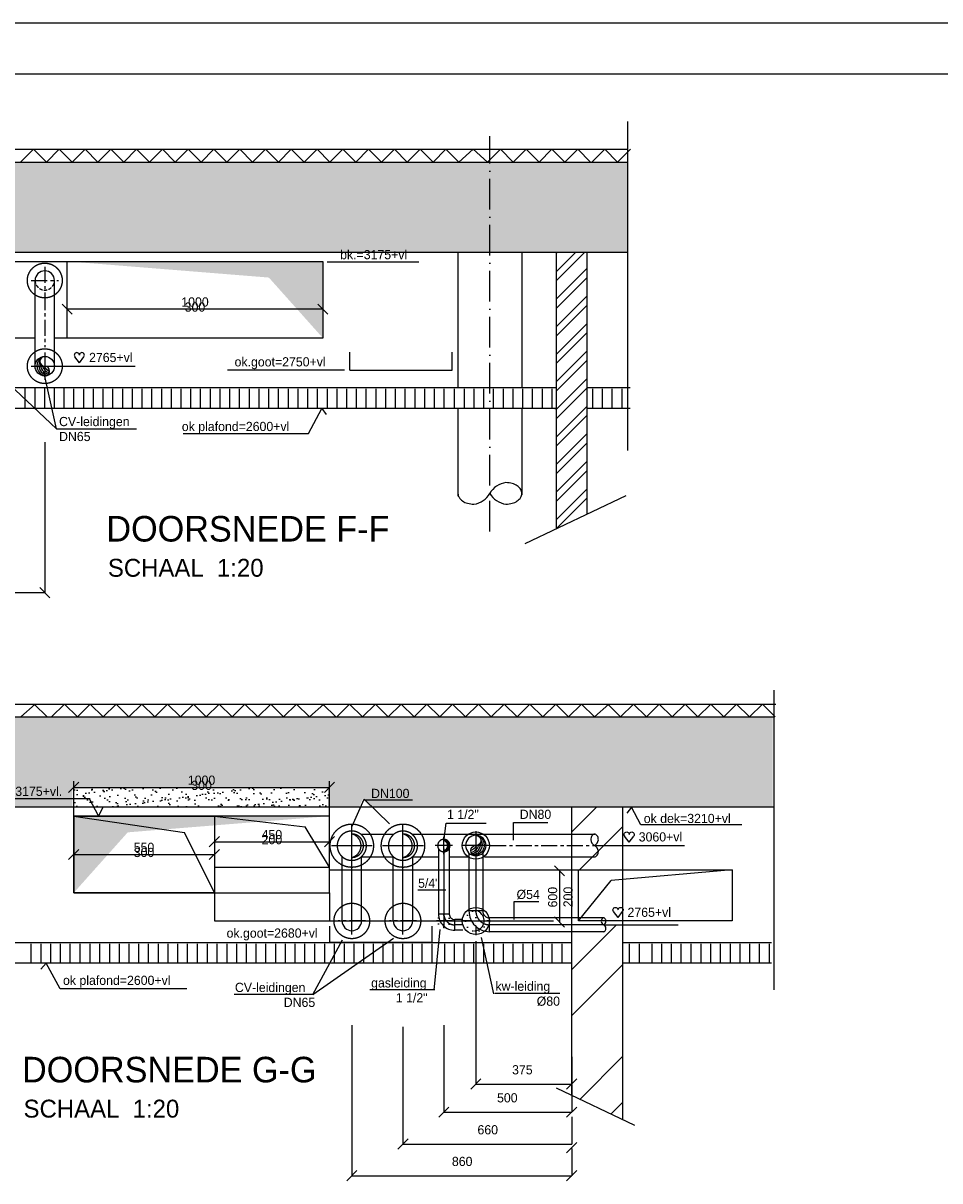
# Model space of a CAD drawing. Extents: x -39327 to 109237, y 358172 to 442272.
# Tile 10 of 96: x -29448 to -11528, y 419633 to 442272. Entities that reach past the tile are written whole.
import ezdxf
from ezdxf.enums import TextEntityAlignment as Align

# ---------------------------------------------------------------- set-up
doc = ezdxf.new("R2010")
doc.units = 0
doc.header["$LTSCALE"] = 100
for name, pattern in [('2322134', [45, 40, -5]), ('CENTER2', [11.25, 7.5, -1.25, 1.25, -1.25]), ('CENTER4', [5, 3.125, -0.625, 0.625, -0.625]), ('DASHDOT', [9, 6, -1.5, 0, -1.5]), ('DASHED', [3, 1.5, -1.5]), ('HIDDEN2', [4.7625, 3.175, -1.5875]), ('HIDDEN4', [0.9375, 0.625, -0.3125]), ('HIDDENINV', [3.75, 0, -1.25, 2.5]), ('LURETOUR', [6, 4, -2])]:
    doc.linetypes.add(name, pattern=pattern)
doc.layers.get('0').update_dxf_attribs({"linetype": 'CONTINUOUS'})
doc.layers.get('DEFPOINTS').update_dxf_attribs({"linetype": 'CONTINUOUS'})
for name, color, linetype in [('00KAD025', 2, 'CONTINUOUS'), ('00KAD070', 5, 'CONTINUOUS'), ('AL$7----_STRAMIEN', 1, 'DASHDOT'), ('BOUW', 8, 'CONTINUOUS'), ('WL521---', 4, 'CONTINUOUS'), ('WL541---', 4, 'CONTINUOUS'), ('WL570---', 3, 'CONTINUOUS'), ('WL570---_HARTLIJN', 1, 'CONTINUOUS'), ('WL570---_RETOUR', 3, 'CONTINUOUS'), ('WL570---_TOEVOER', 3, 'CONTINUOUS'), ('WM561---', 1, 'CONTINUOUS'), ('WM570---', 1, 'CONTINUOUS')]:
    doc.layers.add(name, color=color, linetype=linetype)
doc.styles.add('BURO-018', font='BUROFONT.shx', dxfattribs={"height": 180})
doc.styles.add('BURO-035', font='BUROFONT.shx', dxfattribs={"height": 350})
doc.styles.add('BURO-050', font='BUROFONT.shx', dxfattribs={"height": 500})

# ---------------------------------------------------------------- blocks, each defined once
blk = doc.blocks.new('LU-2-KIZ')
at = {"color": 0, "linetype": 'CONTINUOUS'}
for p, q in [((-0.5, 0.5), (0.5, 0.5)), ((-0.5, -0.5), (-0.5, 0.5)), ((0.5, 0.5), (0.5, -0.5)), ((0.5, -0.5), (-0.5, -0.5))]:
    blk.add_line(p, q, dxfattribs=at)
for points in [[(-0.5, 0.5), (-0.2887, 0.2887), (0.5, 0.5)], [(-0.5, 0.5), (-0.2887, 0.2887), (-0.5, -0.5)]]:
    blk.add_solid(points, dxfattribs=at)
blk = doc.blocks.new('HART')
at = {"color": 1}
for q in [(-40, 52), (40, 52)]:
    blk.add_line((0, 0), q, dxfattribs=at)
for centre, start, end in [((-22, 66), 0, 217.1867), ((22, 66), 322.8133, 180)]:
    blk.add_arc(centre, 22.1, start, end, dxfattribs=at)
blk = doc.blocks.new('LU-2-KUZ')
at = {"color": 0, "linetype": 'HIDDEN2'}
for p, q in [((-0.5, 0.5), (0.5, 0.5)), ((-0.5, -0.5), (-0.5, 0.5)), ((0.5, 0.5), (-0.2887, 0.2887)), ((0.5, 0.5), (0.5, -0.5)), ((-0.5, -0.5), (-0.2887, 0.2887)), ((0.5, -0.5), (-0.5, -0.5))]:
    blk.add_line(p, q, dxfattribs=at)
blk = doc.blocks.new('LU-1-KI2')
at = {"color": 0, "linetype": 'CONTINUOUS'}
blk.add_circle((0, 0), 0.5, dxfattribs=at)
for centre, start, end in [((0.098, 0.01), 122.9221, 266.9628), ((0.191, 0.038), 151.6522, 263.7819), ((0.278, 0.084), 174.6069, 260.2716), ((0.354, 0.146), 192.3501, 256.1233), ((0.416, 0.222), 206.1028, 250.6419)]:
    blk.add_arc(centre, 0.5, start, end, dxfattribs=at)
at = {"layer": 'WL570---_HARTLIJN', "linetype": 'CENTER4'}
for p, q in [((0, 0.7), (0, -0.7)), ((-0.7, 0), (0.7, 0))]:
    blk.add_line(p, q, dxfattribs=at)
at = {"layer": 'WL570---_HARTLIJN', "color": 0, "linetype": 'CONTINUOUS'}
for centre, start, end in [((0, 0.25), 90, 270), ((0, -0.25), 270, 90)]:
    blk.add_arc(centre, 0.25, start, end, dxfattribs=at)
blk = doc.blocks.new('TR-LUZ')
at = {"color": 0, "linetype": 'HIDDEN2'}
for centre, radius, start, end in [((0, 0), 0.5, 90, 270), ((0, 0), 0.4, 90, 270), ((0.094, 0), 0.411, 103.2521, 256.7479), ((0, 0), 0.5, 270, 90)]:
    blk.add_arc(centre, radius, start, end, dxfattribs=at)
at = {"layer": 'WL570---_HARTLIJN', "linetype": 'CENTER4'}
for p, q in [((0, 0.7), (0, -0.7)), ((-0.7, 0), (0.7, 0))]:
    blk.add_line(p, q, dxfattribs=at)
blk = doc.blocks.new('LU-1D-K-36')
at = {"color": 0, "linetype": 'CONTINUOUS'}
for p, q in [((-0.5, 27), (0.5, 27)), ((-0.5, -27), (0.5, -27))]:
    blk.add_line(p, q, dxfattribs=at)
at = {"layer": 'WL570---_HARTLIJN', "linetype": 'CENTER2'}
blk.add_line((-0.5, 0), (0.5, 0), dxfattribs=at)
blk = doc.blocks.new('LU-1D-B-1-365A36')
at = {"color": 0, "linetype": 'CONTINUOUS'}
for p, q in [((27, 54), (-27, 54)), ((-54, 27), (-54, -27))]:
    blk.add_line(p, q, dxfattribs=at)
for radius in [27, 81]:
    blk.add_arc((-54, 54), radius, 270, 0, dxfattribs=at)
at = {"layer": 'WL570---_HARTLIJN', "linetype": 'CENTER4'}
blk.add_arc((-54, 54), 54, 270, 0, dxfattribs=at)
blk = doc.blocks.new('LU-1D-K-2A')
at = {"color": 0, "linetype": 'CONTINUOUS'}
for p, q in [((-0.5, 21.2), (0.5, 21.2)), ((-0.5, -21.2), (0.5, -21.2))]:
    blk.add_line(p, q, dxfattribs=at)
at = {"layer": 'WL570---_HARTLIJN', "linetype": 'CENTER2'}
blk.add_line((-0.5, 0), (0.5, 0), dxfattribs=at)
blk = doc.blocks.new('LU-1D-B-1-2A5A2A')
at = {"color": 0, "linetype": 'CONTINUOUS'}
for p, q in [((-42.4, 21.2), (-42.4, -21.2)), ((21.2, 42.4), (-21.2, 42.4))]:
    blk.add_line(p, q, dxfattribs=at)
for radius in [21.2, 63.6]:
    blk.add_arc((-42.4, 42.4), radius, 270, 0, dxfattribs=at)
at = {"layer": 'WL570---_HARTLIJN', "linetype": 'CENTER4'}
blk.add_arc((-42.4, 42.4), 42.4, 270, 0, dxfattribs=at)
blk = doc.blocks.new('LU-1D-K-4C')
at = {"color": 0, "linetype": 'CONTINUOUS'}
for p, q in [((-0.5, 38), (0.5, 38)), ((-0.5, -38), (0.5, -38))]:
    blk.add_line(p, q, dxfattribs=at)
at = {"layer": 'WL570---_HARTLIJN', "linetype": 'CENTER2'}
blk.add_line((-0.5, 0), (0.5, 0), dxfattribs=at)
blk = doc.blocks.new('LU-1-KB')
at = {"color": 0, "linetype": 'CONTINUOUS'}
for points in [[(0.168, 0.25, 0.068022), (0.155, 0.349, 0.080261), (0.119, 0.427, 0.107085), (0.061, 0.483, 0.138897), (0, 0.5, 0.138897), (-0.061, 0.483, 0.107085), (-0.119, 0.427, 0.080261), (-0.155, 0.349, 0.068022), (-0.168, 0.25, 0.068022)], [(0, -0.5, 0.138897), (0.061, -0.483, 0.107085), (0.119, -0.427, 0.080261), (0.155, -0.349, 0.068022), (0.168, -0.25, 0.068022)]]:
    blk.add_lwpolyline(points, format="xyb", dxfattribs=at)
for centre, start, end in [((0.167, 0.294), 187.4594, 240.3817), ((-0.167, 0.294), 299.6183, 352.5406), ((-0.167, -0.294), 7.4594, 60.3817)]:
    blk.add_arc(centre, 0.338, start, end, dxfattribs=at)

msp = doc.modelspace()

# ---------------------------------------------------------------- hatches: boundary and pattern name
at = {"linetype": 'CONTINUOUS'}
h = msp.add_hatch(dxfattribs=at)
h.set_pattern_fill('ANSI32', color=8, scale=40, style=0)
h.set_pattern_definition([(45, (-47970.5, 97573.75), (-269.4077, 269.4077), []), (45, (-47790.9, 97573.75), (-269.4077, 269.4077), [])])
h.paths.add_polyline_path([(-18423.5, 437789), (-19023.5, 437789), (-19023.5, 432386.8), (-18423.5, 432672)])
h.paths.add_polyline_path([(-34323.5, 432318.9), (-33323.5, 432794.3), (-33323.5, 432906.1), (-33323.5, 436114), (-34323.5, 436114)])
h = msp.add_hatch(dxfattribs=at)
h.set_pattern_fill('ANSI32', color=8, scale=200, style=0)
h.set_pattern_definition([(45, (-536555.5, -1255213.9), (-1347.0384, 1347.0384), []), (45, (-535657.5, -1255213.9), (-1347.0384, 1347.0384), [])])
h.paths.add_polyline_path([(-33024.7, 425265.2), (-33624.7, 425265.2), (-33624.7, 421270.3), (-33024.7, 420985.1)])
h.paths.add_polyline_path([(-33024.7, 426765.2), (-33024.7, 426940.2), (-33624.7, 426940.2), (-33624.7, 426765.2)])
h.paths.add_polyline_path([(-17724.7, 424640.2), (-18100.4, 424640.2), (-18724.7, 424640.2), (-18724.7, 424505.2), (-18093.7, 424505.2, 0.159815), (-18068.3, 424524.9), (-18068.3, 424524.9), (-18068.3, 424524.9), (-18068.3, 424524.9, -0.1598146), (-18093.7, 424505.2), (-18724.7, 424505.2), (-18724.7, 421301.3), (-17724.7, 420825.9)])
h.paths.add_polyline_path([(-18724.7, 426190.2), (-18724.7, 425715.2), (-18552, 425715.2), (-17724.7, 425715.2), (-17724.7, 426940.2), (-18724.7, 426940.2), (-18724.7, 426190.2), (-18280.4, 426190.2, 0.0056499), (-18277.5, 426191.8, -0.2351109), (-18351.8, 426302.4, -0.0680218), (-18345.8, 426346.4), (-18345.8, 426346.4, 0.0680221), (-18351.8, 426302.4, 0.2410811), (-18274.5, 426190.2)])
at = {"layer": 'WL570---_TOEVOER'}
h = msp.add_hatch(dxfattribs=at)
h.set_pattern_fill('AR-SAND', color=8, scale=5, style=0)
h.set_pattern_definition([(37.5, (-47970.52, 97573.75), (-8.00016, 244.70662), [0, -193.04, 0, -215.9, 0, -206.375]), (7.5, (-47970.5, 97573.75), (224.76164, 358.41255), [0, -104.14, 0, -173.99, 0, -66.675]), (327.5, (-48126.73, 97573.75), (395.49619, 0.71859), [0, -63.5, 0, -228.6, 0, -298.45]), (317.5, (-48126.73, 97573.75), (381.77823, 111.46466), [0, -31.75, 0, -149.86, 0, -171.45])])
h.paths.add_polyline_path([(-20323.5, 437789), (-20323.5, 439556.6), (-20651.2, 439556.6), (-24776.4, 439556.6), (-36307.1, 439556.6), (-36307.1, 437789)])
h.paths.add_polyline_path([(-17627.9, 437789), (-17627.9, 439556.6), (-20323.5, 439556.6), (-20323.5, 437789)])
h = msp.add_hatch(dxfattribs=at)
h.set_pattern_fill('AR-SAND', color=8, scale=5, style=0)
h.set_pattern_definition([(37.5, (-536584.58, -1255213.89), (-8.000156, 244.706619), [0, -193.04, 0, -215.9, 0, -206.375]), (7.5, (-536584.58, -1255213.9), (224.76164, 358.41255), [0, -104.14, 0, -173.99, 0, -66.675]), (327.5, (-536740.8, -1255213.89), (395.496185, 0.718592), [0, -63.5, 0, -228.6, 0, -298.45]), (317.5, (-536740.8, -1255213.9), (381.778226, 111.46466), [0, -31.75, 0, -149.86, 0, -171.45])])
h.paths.add_polyline_path([(-33369, 428707.8), (-36044.4, 428707.8), (-36296.3, 428957.8), (-36298.3, 428957.8), (-36298.3, 426940.2), (-31753.8, 426940.2), (-31753.8, 428707.8)])
h.paths.add_polyline_path([(-28488.8, 426940.2), (-28488.8, 427328.2), (-23489.4, 427328.2), (-23488.8, 427328.9), (-23488.8, 426940.2), (-22882.9, 426940.2), (-22813.6, 427096.1), (-22652.9, 426940.2), (-18028.8, 426940.2), (-14797.2, 426940.2), (-14797.2, 428707.8), (-22154, 428707.8), (-31753.8, 428707.8), (-31753.8, 426940.2)])
h.paths.add_polyline_path([(-22723.8, 427062), (-21985.6, 427062), (-21985.6, 427356.8), (-22723.8, 427356.8)], flags=24)
h.paths.add_polyline_path([(-32396.1, 427107.6), (-30623, 427107.6), (-30623, 427386.9), (-32396.1, 427386.9)], flags=9)
h.paths.add_polyline_path([(-26264.4, 427333.2), (-25714.5, 427333.2), (-25714.5, 427603.3), (-26264.4, 427603.3)], flags=24)
h = msp.add_hatch(dxfattribs=at)
h.set_pattern_fill('AR-SAND', color=8, scale=5, style=0)
h.set_pattern_definition([(37.5, (-536555.5, -1255213.89), (-8.000156, 244.706619), [0, -193.04, 0, -215.9, 0, -206.375]), (7.5, (-536555.5, -1255213.9), (224.76164, 358.41255), [0, -104.14, 0, -173.99, 0, -66.675]), (327.5, (-536711.72, -1255213.89), (395.496185, 0.718592), [0, -63.5, 0, -228.6, 0, -298.45]), (317.5, (-536711.72, -1255213.9), (381.778226, 111.46466), [0, -31.75, 0, -149.86, 0, -171.45])])
h.paths.add_polyline_path([(-23459.7, 426940.2), (-23459.7, 427328.2), (-28459.3, 427328.2), (-28459.7, 427327.8), (-28459.7, 426940.2)])
h.paths.add_polyline_path([(-26185.3, 427053.2), (-25735.4, 427053.2), (-25735.4, 427323.3), (-26185.3, 427323.3)], flags=24)

# ---------------------------------------------------------------- linework, layer by layer
at = {"color": 8, "linetype": 'CONTINUOUS'}
for p, q in [((-20948.5, 437789), (-20948.5, 435139)), ((-19698.5, 437789), (-19698.5, 435139)), ((-19023.5, 435139), (-33323.5, 435139)), ((-17583.1, 435139), (-18423.5, 435139)), ((-19023.5, 434739), (-33323.5, 434739)), ((-20948.5, 434739), (-20948.5, 433019.1)), ((-19698.5, 434739), (-19698.5, 433050.5)), ((-17583.1, 434739), (-18423.5, 434739))]:
    msp.add_line(p, q, dxfattribs=at)
at = {"color": 1, "linetype": 'BYBLOCK'}
for p, q in [((-19051.8, 434739), (-19023.5, 434739)), ((-29025, 434075.4), (-29025, 431132.9)), ((-29025, 431132.9), (-33323.5, 431132.9)), ((-29125, 431232.9), (-28925, 431032.9)), ((-20598.4, 424318.4), (-20598.4, 421524.8)), ((-23023.1, 422675.7), (-23023.1, 419733.2)), ((-21224.1, 422675.7), (-21224.1, 420977)), ((-22023.1, 422646.3), (-22023.1, 420351.8)), ((-18724.7, 422057.3), (-18724.7, 421524.8)), ((-20498.4, 421624.8), (-20698.4, 421424.8)), ((-18624.7, 421624.8), (-18824.7, 421424.8)), ((-20598.4, 421524.8), (-18724.7, 421524.8)), ((-18724.7, 421509.5), (-18724.7, 420977)), ((-21124.1, 421077), (-21324.1, 420877)), ((-21224.1, 420977), (-18724.7, 420977)), ((-18624.7, 421077), (-18824.7, 420877)), ((-18724.7, 420884.3), (-18724.7, 420351.8)), ((-21923.1, 420451.8), (-22123.1, 420251.8)), ((-22023.1, 420351.8), (-18724.7, 420351.8)), ((-18624.7, 420382.9), (-18824.7, 420182.9)), ((-18724.7, 420265.7), (-18724.7, 419733.2)), ((-22923.1, 419833.2), (-23123.1, 419633.2)), ((-23023.1, 419733.2), (-18724.7, 419733.2)), ((-18624.7, 419833.2), (-18824.7, 419633.2))]:
    msp.add_line(p, q, dxfattribs=at)
at = {"color": 1, "linetype": 'CONTINUOUS'}
for p, q in [((-18863.6, 425594.5), (-19063, 425793.9)), ((-18963.3, 425694.2), (-18963.3, 424694.2)), ((-18863.6, 424594.5), (-19063, 424793.9))]:
    msp.add_line(p, q, dxfattribs=at)
at = {"color": 8, "linetype": 'CONTINUOUS'}
for points in [[(-20011, 432866.1, 0.0680219), (-19886.7, 432883.1, 0.0802608), (-19790, 432927.6, 0.1070853), (-19719.9, 433000.6, 0.1388969), (-19698.5, 433076.3, 0.1388969), (-19719.9, 433151.9, 0.1070853), (-19790, 433224.9, 0.0802608), (-19886.7, 433269.4, 0.0680219), (-20011, 433286.4, 0.0680219)], [(-20948.5, 433076.3, 0.1388969), (-20927, 433000.6, 0.1070853), (-20856.9, 432927.6, 0.0802608), (-20760.2, 432883.1, 0.0680219), (-20636, 432866.1, 0.0680219)]]:
    msp.add_lwpolyline(points, format="xyb", dxfattribs=at)
at = {"color": 1, "linetype": 'HIDDENINV'}
msp.add_circle((-20598.4, 424715.2), 200, dxfattribs=at)
at = {"color": 8, "linetype": 'CONTINUOUS'}
for centre, start, end in [((-19956.1, 432867.4), 97.45943, 150.38172), ((-20690.8, 433285.1), 277.45943, 330.38172), ((-19956.1, 433285.1), 209.61828, 262.54057)]:
    msp.add_arc(centre, 422.6, start, end, dxfattribs=at)
at = {"color": 1, "linetype": 'HIDDENINV'}
for start, end in [(90, 270), (270, 90)]:
    msp.add_arc((-21224.1, 424715.2), 120.8, start, end, dxfattribs=at)
at = {"color": 0, "linetype": 'CONTINUOUS'}
msp.add_arc((-20637.4, 424719), 200, 273.03718, 57.0779, dxfattribs=at)
at = {"layer": '00KAD025', "linetype": 'CONTINUOUS'}
msp.add_line((109237.4, 442271.9), (-39327.3, 442271.9), dxfattribs=at)
at = {"layer": '00KAD070', "linetype": 'CONTINUOUS'}
msp.add_line((108237.4, 441271.9), (-38327.3, 441271.9), dxfattribs=at)
at = {"layer": 'AL$7----_STRAMIEN', "color": 1}
msp.add_line((-20323.5, 432328.1), (-20323.5, 440059.4), dxfattribs=at)
at = {"layer": 'BOUW'}
for p, q in [((-36307.1, 439806.6), (-24776.4, 439806.6)), ((-24776.4, 439806.6), (-20651.2, 439806.6)), ((-36307.1, 439556.6), (-24776.4, 439556.6)), ((-24776.4, 439556.6), (-20651.2, 439556.6)), ((-17627.9, 437789), (-36307.1, 437789)), ((-14768.2, 423370.1), (-14768.2, 429231.6)), ((-36295.8, 428957.8), (-22124.9, 428957.8)), ((-33339.9, 428957.8), (-29214.7, 428957.8)), ((-27696.7, 428957.8), (-23571.5, 428957.8)), ((-22124.9, 428957.8), (-14731.8, 428957.8)), ((-36238.3, 428707.8), (-22124.9, 428707.8)), ((-33339.9, 428707.8), (-29214.7, 428707.8)), ((-27696.7, 428707.8), (-23571.5, 428707.8)), ((-22124.9, 428707.8), (-14760.5, 428707.8)), ((-17999.7, 426940.2), (-33624.7, 426940.2))]:
    msp.add_line(p, q, dxfattribs=at)
at = {"layer": 'DEFPOINTS', "color": 0, "linetype": 'BYBLOCK'}
msp.add_point((-29025, 435564), dxfattribs=at)
at = {"layer": 'DEFPOINTS', "color": 1, "linetype": 'BYBLOCK'}
for p in [(-21139.2, 435489), (-18724.7, 421524.8), (-18724.7, 421234.3), (-18724.7, 420977), (-18724.7, 420615.7), (-18724.7, 420351.8), (-18724.7, 419733.2)]:
    msp.add_point(p, dxfattribs=at)
at = {"layer": 'WL521---', "color": 8, "linetype": 'CONTINUOUS'}
for p, q in [((-23463.9, 425715.2), (-18552, 425715.2)), ((-25709.7, 425265.2), (-25709.7, 424716.4)), ((-23459.7, 425265.2), (-23459.7, 424722.9)), ((-25709.7, 424716.4), (-19081, 424716.4))]:
    msp.add_line(p, q, dxfattribs=at)
at = {"layer": 'WL541---', "color": 8, "linetype": '2322134'}
for centre, radius in [((-29025, 437239), 340.3), ((-29025, 435564), 340.3), ((-23023.1, 426187), 423.4), ((-22023.1, 426187), 423.4), ((-23023.1, 424715.2), 347.2), ((-22023.1, 424715.2), 347.2)]:
    msp.add_circle(centre, radius, dxfattribs=at)
at = {"layer": 'WL570---', "color": 8}
for p, q in [((-17627.9, 433914), (-17627.9, 440346.5)), ((-19023.5, 432386.8), (-19023.5, 437789)), ((-18423.5, 432672), (-18423.5, 437789)), ((-19631.2, 432097.8), (-17661, 433034.5)), ((-14760.4, 426940.2), (-36293.3, 426940.2)), ((-18724.7, 421301.3), (-18724.7, 426940.2)), ((-17724.7, 420825.9), (-17724.7, 426940.2)), ((-18724.7, 424290.2), (-33024.7, 424290.2)), ((-14818, 424290.2), (-17724.7, 424290.2)), ((-18724.7, 423890.2), (-33024.7, 423890.2)), ((-14818, 423890.2), (-17724.7, 423890.2)), ((-17488, 420713.4), (-19023.8, 421443.6))]:
    msp.add_line(p, q, dxfattribs=at)
at = {"layer": 'WL570---'}
for p, q in [((-31655.3, 437614), (-28582.9, 437614)), ((-29835.7, 436119.5), (-29217.7, 436119.5)), ((-28833.5, 436119.5), (-28582.9, 436119.5))]:
    msp.add_line(p, q, dxfattribs=at)
at = {"layer": 'WL570---', "color": 6, "linetype": 'LURETOUR'}
for p, q in [((-23063.5, 435489), (-23063.5, 435839)), ((-21063.5, 435489), (-21063.5, 435839)), ((-21449.7, 424289.8), (-23449.7, 424289.8))]:
    msp.add_line(p, q, dxfattribs=at)
at = {"layer": 'WL570---', "color": 6, "linetype": 'CONTINUOUS'}
msp.add_line((-23063.5, 435489), (-21063.5, 435489), dxfattribs=at)
at = {"layer": 'WL570---', "linetype": 'CONTINUOUS'}
for p, q in [((-22840.9, 426412.4), (-22216.6, 426412.4)), ((-21840.2, 426412.4), (-18269.6, 426412.4)), ((-22825.3, 425967.9), (-22214.7, 425967.9)), ((-21841.4, 425967.9), (-21336.4, 425967.9)), ((-21112.9, 425967.9), (-20732.8, 425967.9)), ((-20426.1, 425967.9), (-18283.7, 425967.9))]:
    msp.add_line(p, q, dxfattribs=at)
at = {"layer": 'WL570---', "color": 1, "linetype": 'CENTER4'}
msp.add_line((-20318.4, 426190.2), (-18142.7, 426190.2), dxfattribs=at)
at = {"layer": 'WL570---'}
msp.add_arc((-29025, 437239), 190, 0, 180, dxfattribs=at)
at = {"layer": 'WL570---', "linetype": 'HIDDEN4'}
msp.add_arc((-29025, 437242), 190, 180, 0, dxfattribs=at)
at = {"layer": 'WL570---_HARTLIJN', "linetype": 'CENTER4'}
for p, q in [((-29025, 437505), (-29025, 436973)), ((-29291, 437239), (-28759, 437239)), ((-23023.1, 424448.8), (-23023.1, 424981.5)), ((-22023.1, 424448.8), (-22023.1, 424981.5)), ((-20598.4, 424995.2), (-20598.4, 424908.7)), ((-22756.8, 424715.2), (-23289.5, 424715.2)), ((-21756.8, 424715.2), (-22289.5, 424715.2)), ((-21055, 424715.2), (-21393.1, 424715.2)), ((-21224.1, 424884.2), (-21224.1, 424546.1)), ((-20692.6, 424715.2), (-20878.4, 424715.2)), ((-20318.4, 424715.2), (-20383.4, 424715.2)), ((-20598.4, 424600.6), (-20598.4, 424435.2))]:
    msp.add_line(p, q, dxfattribs=at)
at = {"layer": 'WL570---_HARTLIJN', "color": 1, "linetype": 'HIDDENINV'}
msp.add_line((-20383.4, 424715.2), (-20692.6, 424715.2), dxfattribs=at)
at = {"layer": 'WL570---_HARTLIJN', "linetype": 'HIDDENINV'}
msp.add_line((-20598.4, 424908.7), (-20598.4, 424600.6), dxfattribs=at)
at = {"layer": 'WL570---_TOEVOER'}
for p, q in [((-29215, 435564), (-29215, 437232.5)), ((-28835, 435564), (-28835, 437232.5))]:
    msp.add_line(p, q, dxfattribs=at)
at = {"layer": 'WL570---_TOEVOER', "color": 1, "linetype": 'CENTER4'}
msp.add_line((-29025, 436973), (-29025, 435934.7), dxfattribs=at)
at = {"layer": 'WL570---_TOEVOER', "color": 1}
for p, q in [((-23018.1, 426570.8), (-22784.5, 427096.1)), ((-22784.5, 427096.1), (-22288.2, 426614.5)), ((-22784.5, 427081.5), (-21835.6, 427081.5)), ((-21220.5, 426322.7), (-21178.7, 426629.1)), ((-21178.7, 426629.1), (-20399.5, 426629.1)), ((-19864.7, 426293.5), (-19864.7, 426643.7)), ((-19864.7, 426643.7), (-19193.2, 426643.7)), ((-18152.6, 426189.5), (-16517.5, 426189.5)), ((-21729.7, 425325.2), (-21186.7, 425325.2)), ((-19850.1, 425097), (-19368.4, 425097)), ((-19850.1, 424746.8), (-19850.1, 425097))]:
    msp.add_line(p, q, dxfattribs=at)
at = {"layer": 'WL570---_TOEVOER', "color": 6}
for p, q in [((-23456.8, 424613.2), (-23456.8, 424292.1)), ((-21456.8, 424613.2), (-21456.8, 424292.1)), ((-21456.8, 424292.1), (-23456.8, 424292.1))]:
    msp.add_line(p, q, dxfattribs=at)
at = {"layer": 'WL570---_TOEVOER', "color": 8}
for centre in [(-20598.4, 426190.2), (-20598.4, 424715.2)]:
    msp.add_circle(centre, 265, dxfattribs=at)
at = {"layer": 'WL570---_TOEVOER', "linetype": 'CONTINUOUS'}
for centre, start, end in [((-23023.1, 424715.2), 179.63167, 270), ((-23023.1, 424715.2), 270, 0.36833), ((-22023.1, 424715.2), 179.63167, 270), ((-22023.1, 424715.2), 270, 0.36833)]:
    msp.add_arc(centre, 190.2, start, end, dxfattribs=at)
at = {"layer": 'WM561---', "color": 9}
for p, q in [((-29497.3, 439556.6), (-29245.4, 439806.6)), ((-29245.4, 439806.6), (-28993.5, 439556.6)), ((-28993.5, 439556.6), (-28741.6, 439806.6)), ((-28741.6, 439806.6), (-28489.6, 439556.6)), ((-28489.6, 439556.6), (-28237.7, 439806.6)), ((-28237.7, 439806.6), (-27985.8, 439556.6)), ((-27985.8, 439556.6), (-27733.9, 439806.6)), ((-27733.9, 439806.6), (-27481.9, 439556.6)), ((-27481.9, 439556.6), (-27230, 439806.6)), ((-27230, 439806.6), (-26978.1, 439556.6)), ((-26978.1, 439556.6), (-26726.2, 439806.6)), ((-26726.2, 439806.6), (-26474.2, 439556.6)), ((-26474.2, 439556.6), (-26222.3, 439806.6)), ((-26222.3, 439806.6), (-25970.4, 439556.6)), ((-25970.4, 439556.6), (-25718.4, 439806.6)), ((-25718.4, 439806.6), (-25466.5, 439556.6)), ((-25466.5, 439556.6), (-25214.6, 439806.6)), ((-25214.6, 439806.6), (-24962.7, 439556.6)), ((-24962.7, 439556.6), (-24710.7, 439806.6)), ((-24710.7, 439806.6), (-24458.8, 439556.6)), ((-24458.8, 439556.6), (-24206.9, 439806.6)), ((-24206.9, 439806.6), (-23955, 439556.6)), ((-23955, 439556.6), (-23703, 439806.6)), ((-23703, 439806.6), (-23451.1, 439556.6)), ((-23451.1, 439556.6), (-23199.2, 439806.6)), ((-23199.2, 439806.6), (-22947.2, 439556.6)), ((-22947.2, 439556.6), (-22695.3, 439806.6)), ((-22695.3, 439806.6), (-22443.4, 439556.6)), ((-22443.4, 439556.6), (-22191.5, 439806.6)), ((-22191.5, 439806.6), (-21939.5, 439556.6)), ((-21939.5, 439556.6), (-21687.6, 439806.6)), ((-21687.6, 439806.6), (-21435.7, 439556.6)), ((-21435.7, 439556.6), (-21183.8, 439806.6)), ((-21183.8, 439806.6), (-20931.8, 439556.6)), ((-20931.8, 439556.6), (-20651.2, 439806.6)), ((-20370.5, 439556.6), (-20651.2, 439806.6)), ((-20118.6, 439806.6), (-20370.5, 439556.6)), ((-19866.7, 439556.6), (-20118.6, 439806.6)), ((-19614.8, 439806.6), (-19866.7, 439556.6)), ((-19362.8, 439556.6), (-19614.8, 439806.6)), ((-19110.9, 439806.6), (-19362.8, 439556.6)), ((-18859, 439556.6), (-19110.9, 439806.6)), ((-18607, 439806.6), (-18859, 439556.6)), ((-18355.1, 439556.6), (-18607, 439806.6)), ((-18079.4, 439806.6), (-18331.3, 439556.6)), ((-17827.5, 439556.6), (-18079.4, 439806.6)), ((-17575.5, 439806.6), (-17827.5, 439556.6)), ((-29495.3, 428707.8), (-29214.7, 428957.8)), ((-29233.3, 428957.8), (-28981.4, 428707.8)), ((-28890.7, 428707.8), (-28638.7, 428957.8)), ((-28638.7, 428957.8), (-28386.8, 428707.8)), ((-28386.8, 428707.8), (-28134.9, 428957.8)), ((-28134.9, 428957.8), (-27883, 428707.8)), ((-27883, 428707.8), (-27631, 428957.8)), ((-27631, 428957.8), (-27379.1, 428707.8)), ((-27379.1, 428707.8), (-27127.2, 428957.8)), ((-27127.2, 428957.8), (-26875.2, 428707.8)), ((-26875.2, 428707.8), (-26623.3, 428957.8)), ((-26623.3, 428957.8), (-26371.4, 428707.8)), ((-26371.4, 428707.8), (-26119.5, 428957.8)), ((-26119.5, 428957.8), (-25867.5, 428707.8)), ((-25867.5, 428707.8), (-25615.6, 428957.8)), ((-25615.6, 428957.8), (-25363.7, 428707.8)), ((-25363.7, 428707.8), (-25111.8, 428957.8)), ((-25111.8, 428957.8), (-24859.8, 428707.8)), ((-24859.8, 428707.8), (-24607.9, 428957.8)), ((-24607.9, 428957.8), (-24356, 428707.8)), ((-24356, 428707.8), (-24104.1, 428957.8)), ((-24104.1, 428957.8), (-23852.1, 428707.8)), ((-23852.1, 428707.8), (-23571.5, 428957.8)), ((-23590.1, 428957.8), (-23338.2, 428707.8)), ((-23318.9, 428707.8), (-23066.9, 428957.8)), ((-23066.9, 428957.8), (-22815, 428707.8)), ((-22815, 428707.8), (-22563.1, 428957.8)), ((-22563.1, 428957.8), (-22311.2, 428707.8)), ((-22311.2, 428707.8), (-22059.2, 428957.8)), ((-22059.2, 428957.8), (-21807.3, 428707.8)), ((-21807.3, 428707.8), (-21555.4, 428957.8)), ((-21555.4, 428957.8), (-21303.5, 428707.8)), ((-21303.5, 428707.8), (-21051.5, 428957.8)), ((-21051.5, 428957.8), (-20799.6, 428707.8)), ((-20799.6, 428707.8), (-20547.7, 428957.8)), ((-20547.7, 428957.8), (-20295.8, 428707.8)), ((-20295.8, 428707.8), (-20043.8, 428957.8)), ((-20043.8, 428957.8), (-19791.9, 428707.8)), ((-19791.9, 428707.8), (-19540, 428957.8)), ((-19540, 428957.8), (-19288, 428707.8)), ((-19288, 428707.8), (-19036.1, 428957.8)), ((-19036.1, 428957.8), (-18784.2, 428707.8)), ((-18784.2, 428707.8), (-18532.3, 428957.8)), ((-18532.3, 428957.8), (-18280.3, 428707.8)), ((-18280.3, 428707.8), (-17999.7, 428957.8)), ((-18019.8, 428957.8), (-17767.9, 428707.8)), ((-17767.9, 428707.8), (-17515.9, 428957.8)), ((-17515.9, 428957.8), (-17264, 428707.8)), ((-17264, 428707.8), (-17012.1, 428957.8)), ((-17012.1, 428957.8), (-16760.2, 428707.8)), ((-16760.2, 428707.8), (-16508.2, 428957.8)), ((-16508.2, 428957.8), (-16256.3, 428707.8)), ((-16256.3, 428707.8), (-16004.4, 428957.8)), ((-16004.4, 428957.8), (-15752.5, 428707.8)), ((-15752.5, 428707.8), (-15500.5, 428957.8)), ((-15500.5, 428957.8), (-15248.6, 428707.8)), ((-15248.6, 428707.8), (-14996.7, 428957.8)), ((-14996.7, 428957.8), (-14744.7, 428707.8))]:
    msp.add_line(p, q, dxfattribs=at)
at = {"layer": 'WM561---'}
for p, q in [((-23501.8, 437605.6), (-21714.6, 437605.6)), ((-23872.3, 434246.5), (-23606.3, 434739)), ((-23606.3, 434739), (-23522.9, 434620.1)), ((-26322.3, 434246.5), (-23872.3, 434246.5)), ((-28141, 427103.4), (-30388.2, 427103.4)), ((-17557.2, 426940.2), (-17648.6, 426821.3)), ((-17374.6, 426597.9), (-17557.2, 426940.2)), ((-15395.8, 426597.9), (-17374.6, 426597.9)), ((-18100.4, 424640.2), (-16646.3, 424640.2)), ((-28997.4, 423890.2), (-29102.4, 423771.3)), ((-28725.5, 423389.3), (-28997.4, 423890.2)), ((-26246.9, 423389.3), (-28725.5, 423389.3))]:
    msp.add_line(p, q, dxfattribs=at)
at = {"layer": 'WM570---', "color": 8}
for p, q in [((-20651.2, 439806.6), (-17627.9, 439806.6)), ((-20651.2, 439556.6), (-17627.9, 439556.6)), ((-29406.9, 434739), (-29406.9, 435139)), ((-29216.4, 434739), (-29216.4, 435139)), ((-29025.9, 434739), (-29025.9, 435139)), ((-28835.4, 434739), (-28835.4, 435139)), ((-28644.9, 434739), (-28644.9, 435139)), ((-28454.4, 434739), (-28454.4, 435124)), ((-28263.9, 434739), (-28263.9, 435124)), ((-28073.4, 434739), (-28073.4, 435124)), ((-27882.9, 434739), (-27882.9, 435124)), ((-27692.4, 434739), (-27692.4, 435124)), ((-27501.9, 434739), (-27501.9, 435124)), ((-27311.4, 434739), (-27311.4, 435124)), ((-27120.9, 434739), (-27120.9, 435124)), ((-26930.4, 434739), (-26930.4, 435124)), ((-26739.9, 434739), (-26739.9, 435124)), ((-26549.4, 434739), (-26549.4, 435124)), ((-26358.9, 434739), (-26358.9, 435124)), ((-26168.4, 434739), (-26168.4, 435124)), ((-25977.9, 434739), (-25977.9, 435124)), ((-25787.4, 434739), (-25787.4, 435124)), ((-25596.9, 434739), (-25596.9, 435124)), ((-25406.4, 434739), (-25406.4, 435124)), ((-25215.9, 434739), (-25215.9, 435124)), ((-25025.4, 434739), (-25025.4, 435124)), ((-24834.9, 434739), (-24834.9, 435124)), ((-24644.4, 434739), (-24644.4, 435124)), ((-24453.9, 434739), (-24453.9, 435124)), ((-24263.4, 434739), (-24263.4, 435124)), ((-24072.9, 434739), (-24072.9, 435124)), ((-23882.4, 434739), (-23882.4, 435124)), ((-23691.9, 434739), (-23691.9, 435124)), ((-23501.4, 434739), (-23501.4, 435124)), ((-23310.9, 434739), (-23310.9, 435124)), ((-23120.4, 434739), (-23120.4, 435124)), ((-22929.9, 434739), (-22929.9, 435124)), ((-22739.4, 434739), (-22739.4, 435124)), ((-22548.9, 434739), (-22548.9, 435124)), ((-22358.4, 434739), (-22358.4, 435124)), ((-22167.9, 434739), (-22167.9, 435124)), ((-21977.4, 434739), (-21977.4, 435124)), ((-21786.9, 434739), (-21786.9, 435124)), ((-21596.4, 434739), (-21596.4, 435124)), ((-21405.9, 434739), (-21405.9, 435124)), ((-21215.4, 434739), (-21215.4, 435124)), ((-21012.4, 434739), (-21012.4, 435124)), ((-20821.9, 434739), (-20821.9, 435124)), ((-20631.4, 434739), (-20631.4, 435124)), ((-20440.9, 434739), (-20440.9, 435124)), ((-20250.4, 434739), (-20250.4, 435124)), ((-20059.9, 434739), (-20059.9, 435124)), ((-19869.4, 434739), (-19869.4, 435124)), ((-19678.9, 434739), (-19678.9, 435124)), ((-19488.4, 434739), (-19488.4, 435124)), ((-19297.9, 434739), (-19297.9, 435124)), ((-19107.4, 434739), (-19107.4, 435124)), ((-18311.2, 434739), (-18311.2, 435124)), ((-18120.7, 434739), (-18120.7, 435124)), ((-17930.2, 434739), (-17930.2, 435124)), ((-17739.7, 434739), (-17739.7, 435124)), ((-29288.4, 423909.7), (-29288.4, 424267.1)), ((-29097.9, 423909.7), (-29097.9, 424267.1)), ((-28907.4, 423909.7), (-28907.4, 424267.1)), ((-28716.9, 423909.7), (-28716.9, 424267.1)), ((-28526.4, 423909.7), (-28526.4, 424267.1)), ((-28335.9, 423909.7), (-28335.9, 424267.1)), ((-28137.6, 423909.7), (-28137.6, 424267.1)), ((-27947.1, 423909.7), (-27947.1, 424267.1)), ((-27756.6, 423909.7), (-27756.6, 424267.1)), ((-27566.1, 423909.7), (-27566.1, 424267.1)), ((-27375.6, 423909.7), (-27375.6, 424267.1)), ((-27185.1, 423909.7), (-27185.1, 424267.1)), ((-26994.6, 423909.7), (-26994.6, 424267.1)), ((-26804.1, 423909.7), (-26804.1, 424267.1)), ((-26613.6, 423909.7), (-26613.6, 424267.1)), ((-26423.1, 423909.7), (-26423.1, 424267.1)), ((-26232.6, 423909.7), (-26232.6, 424267.1)), ((-26042.1, 423909.7), (-26042.1, 424267.1)), ((-25843.9, 423909.7), (-25843.9, 424267.1)), ((-25653.4, 423909.7), (-25653.4, 424267.1)), ((-25462.9, 423909.7), (-25462.9, 424267.1)), ((-25272.4, 423909.7), (-25272.4, 424267.1)), ((-25081.9, 423909.7), (-25081.9, 424267.1)), ((-24891.4, 423909.7), (-24891.4, 424267.1)), ((-24700.9, 423909.7), (-24700.9, 424267.1)), ((-24510.4, 423909.7), (-24510.4, 424267.1)), ((-24319.9, 423909.7), (-24319.9, 424267.1)), ((-24129.4, 423909.7), (-24129.4, 424267.1)), ((-23938.9, 423909.7), (-23938.9, 424267.1)), ((-23748.4, 423909.7), (-23748.4, 424267.1)), ((-23550.1, 423909.7), (-23550.1, 424267.1)), ((-23359.6, 423909.7), (-23359.6, 424267.1)), ((-23169.1, 423909.7), (-23169.1, 424267.1)), ((-22978.6, 423909.7), (-22978.6, 424267.1)), ((-22788.1, 423909.7), (-22788.1, 424267.1)), ((-22597.6, 423909.7), (-22597.6, 424267.1)), ((-22407.1, 423909.7), (-22407.1, 424267.1)), ((-22216.6, 423909.7), (-22216.6, 424267.1)), ((-22026.1, 423909.7), (-22026.1, 424267.1)), ((-21835.6, 423909.7), (-21835.6, 424267.1)), ((-21645.1, 423909.7), (-21645.1, 424267.1)), ((-21454.6, 423909.7), (-21454.6, 424267.1)), ((-21206.8, 423909.7), (-21206.8, 424267.1)), ((-21016.3, 423909.7), (-21016.3, 424267.1)), ((-20825.8, 423909.7), (-20825.8, 424267.1)), ((-20635.3, 423909.7), (-20635.3, 424267.1)), ((-20444.8, 423909.7), (-20444.8, 424267.1)), ((-20246.6, 423909.7), (-20246.6, 424267.1)), ((-20056.1, 423909.7), (-20056.1, 424267.1)), ((-19865.6, 423909.7), (-19865.6, 424267.1)), ((-19675.1, 423909.7), (-19675.1, 424267.1)), ((-19484.6, 423909.7), (-19484.6, 424267.1)), ((-19294.1, 423909.7), (-19294.1, 424267.1)), ((-19103.6, 423909.7), (-19103.6, 424267.1)), ((-18913.1, 423909.7), (-18913.1, 424267.1)), ((-17592.1, 423909.7), (-17592.1, 424267.1)), ((-17401.6, 423909.7), (-17401.6, 424267.1)), ((-17153.8, 423909.7), (-17153.8, 424267.1)), ((-16963.3, 423909.7), (-16963.3, 424267.1)), ((-16772.8, 423909.7), (-16772.8, 424267.1)), ((-16582.3, 423909.7), (-16582.3, 424267.1)), ((-16391.8, 423909.7), (-16391.8, 424267.1)), ((-16193.6, 423909.7), (-16193.6, 424267.1)), ((-16003.1, 423909.7), (-16003.1, 424267.1)), ((-15812.6, 423909.7), (-15812.6, 424267.1)), ((-15622.1, 423909.7), (-15622.1, 424267.1)), ((-15431.6, 423909.7), (-15431.6, 424267.1)), ((-15241.1, 423909.7), (-15241.1, 424267.1)), ((-15050.6, 423909.7), (-15050.6, 424267.1)), ((-14860.1, 423909.7), (-14860.1, 424267.1))]:
    msp.add_line(p, q, dxfattribs=at)
at = {"layer": 'WM570---', "linetype": 'CONTINUOUS'}
for p, q in [((-28688.2, 436779.8), (-28488.8, 436580.4)), ((-23689.2, 436779.8), (-23489.8, 436580.4)), ((-23589.8, 436680.1), (-28588.5, 436680.1)), ((-28796.2, 434341.4), (-29973.9, 435450.3)), ((-28796.2, 434341.4), (-29042.9, 435450.3)), ((-23163.2, 435489), (-25455.6, 435489)), ((-28796.2, 434341.4), (-27235.1, 434341.4)), ((-28359.6, 427427.9), (-28559, 427228.5)), ((-28459.7, 426765.2), (-28459.7, 427450.1)), ((-23360.7, 427427.9), (-23560.1, 427228.5)), ((-23459.7, 426765.2), (-23459.7, 427450.1)), ((-28459, 427328.2), (-23460.4, 427328.2)), ((-25610.3, 426364.9), (-25809.7, 426165.5)), ((-23360, 426364.9), (-23559.4, 426165.5)), ((-28360.3, 426114.9), (-28559.7, 425915.5)), ((-25610, 426114.9), (-25809.4, 425915.5)), ((-25709.7, 426265.2), (-23459.7, 426265.2)), ((-28459.7, 426015.2), (-25709.7, 426015.2)), ((-21410.4, 423361.5), (-21297.6, 424545.2)), ((-23784.7, 423277), (-22205.7, 424376.1)), ((-23784.7, 423277), (-23206.7, 424347.9)), ((-20246.1, 423291.1), (-20485.8, 424390.2)), ((-21402.7, 423365.2), (-22671.6, 423365.2)), ((-23763.8, 423275.7), (-25324.9, 423275.7)), ((-18958.5, 423299.1), (-20227.3, 423299.1))]:
    msp.add_line(p, q, dxfattribs=at)
at = {"layer": 'WM570---', "color": 1}
msp.add_line((-28758.7, 435564), (-27260.9, 435564), dxfattribs=at)
at = {"layer": 'WM570---'}
for p, q in [((-27974.5, 426771.7), (-28152.9, 427103.4)), ((-27880.7, 426950.2), (-27974.5, 426771.7))]:
    msp.add_line(p, q, dxfattribs=at)

# ---------------------------------------------------------------- block references
at = {"layer": 'BOUW', "linetype": 'DASHED', "xscale": 3000, "yscale": 1000, "zscale": 5}
msp.add_blockref('LU-2-KUZ', (-17089, 425215.2), dxfattribs=at)
at = {"layer": 'WL570---_RETOUR', "linetype": 'LURETOUR', "yscale": 5000, "zscale": 5}
for p, xscale, rotation in [((-26088.5, 436864), 1500, 270), ((-25959.7, 426015.2), -1500, 90)]:
    msp.add_blockref('LU-2-KIZ', p, dxfattribs=dict(at, xscale=xscale, rotation=rotation))
at = {"layer": 'WL570---_RETOUR', "color": 7, "linetype": 'LURETOUR', "xscale": 1500, "yscale": 2750, "zscale": 5, "rotation": 270}
msp.add_blockref('LU-2-KUZ', (-27084.7, 426015.2), dxfattribs=at)
at = {"layer": 'WL570---_RETOUR', "color": 7, "linetype": 'LURETOUR', "xscale": -2250, "yscale": 1000, "zscale": 5}
msp.add_blockref('LU-2-KUZ', (-24584.7, 426265.2), dxfattribs=at)
at = {"layer": 'WL570---_TOEVOER', "linetype": 'CONTINUOUS'}
for name, p, xscale, yscale, zscale in [('LU-1-KI2', (-29025, 435564), 380, 380, 380), ('LU-1-KI2', (-20598.4, 426190.2), -400, 400, 400), ('LU-1-KB', (-18277.5, 426191.8), 442.4112, 442.4112, 442.4112), ('LU-1-KB', (-18100.4, 424640.2), 270, 270, 270)]:
    msp.add_blockref(name, p, dxfattribs=dict(at, xscale=xscale, yscale=yscale, zscale=zscale))
for name, p, xscale, yscale, zscale, rotation in [('TR-LUZ', (-23023.1, 426187), 571.5, 571.5, 571.5, 180), ('TR-LUZ', (-22023.1, 426187), 571.5, 571.5, 571.5, 180), ('TR-LUZ', (-21224.1, 426189.3), 241.5, 241.5, 241.5, 180), ('LU-1D-K-2A', (-21224.1, 425488.1), 1274.247946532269, 5, 5, 270), ('LU-1D-K-4C', (-23023.1, 425336.8), 1248.217062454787, 5, 5, 90), ('LU-1D-K-4C', (-22023.1, 425336.8), 1248.217062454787, 5, 5, 90), ('LU-1D-K-36', (-20598.4, 425474.3), 1128.224988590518, 5, 5, 270), ('LU-1D-B-1-2A5A2A', (-21224.1, 424639), 5, 5, 5, 270), ('LU-1D-K-2A', (-20931, 424639), 162.2315770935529, 5, 5, 180), ('LU-1D-B-1-365A36', (-20598.4, 424640.2), 5, 5, 5, 270), ('LU-1D-K-36', (-19214.4, 424640.2), 2227.982399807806, 5, 5, 180)]:
    msp.add_blockref(name, p, dxfattribs=dict(at, xscale=xscale, yscale=yscale, zscale=zscale, rotation=rotation))
at = {"layer": 'WM570---', "yscale": 2.25, "zscale": 2.25}
for p, xscale in [((-28349.2, 435632.2), 2.25), ((-17599.6, 426257.1), -2.25), ((-17818.5, 424783.4), -2.25)]:
    msp.add_blockref('HART', p, dxfattribs=dict(at, xscale=xscale))

# ---------------------------------------------------------------- texts
at = {"color": 1, "linetype": 'BYBLOCK', "char_height": 180, "attachment_point": 5, "style": 'BURO-018'}
for s, insert in [('\\A1;375', (-19689.3, 421803.6)), ('\\A1;500', (-19983.3, 421255.9)), ('\\A1;660', (-20365.6, 420630.6)), ('860', (-20865.5, 420012))]:
    msp.add_mtext(s, dxfattribs=dict(at, insert=insert))
at = {"layer": 'WL570---', "color": 1, "style": 'BURO-018'}
for s, p in [('bk.=3175+vl', (-23251.3, 437655.6)), ('ok.goot=2750+vl', (-25314.9, 435559.1))]:
    msp.add_text(s, height=180, dxfattribs=at).set_placement(p)
at = {"layer": 'WL570---_RETOUR', "color": 4, "style": 'BURO-050'}
for s, p in [('DOORSNEDE F-F', (-27821.5, 432134.7)), ('DOORSNEDE G-G', (-29469.9, 421558.4))]:
    msp.add_text(s, height=500, dxfattribs=at).set_placement(p)
at = {"layer": 'WL570---_RETOUR', "color": 3, "style": 'BURO-035'}
for p in [(-27791.5, 431446.4), (-29439.9, 420870.1)]:
    msp.add_text('SCHAAL  1:20', height=350, dxfattribs=at).set_placement(p)
at = {"layer": 'WL570---_RETOUR', "color": 1, "style": 'BURO-018'}
msp.add_text('b.k.k.=3175+vl.', height=180, dxfattribs=at).set_placement((-30318, 427160.3))
at = {"layer": 'WL570---_TOEVOER', "color": 1, "style": 'BURO-018'}
msp.add_text('ok.goot=2680+vl', height=180, dxfattribs=at).set_placement((-25471.3, 424388.4))
at = {"layer": 'WM561---', "color": 1, "style": 'BURO-018'}
for s, p in [('ok plafond=2600+vl', (-26346.1, 434295.4)), ('ok dek=3210+vl', (-17315.5, 426629.8)), ('ok plafond=2600+vl', (-28668.9, 423464.5))]:
    msp.add_text(s, height=180, dxfattribs=at).set_placement(p)
at = {"layer": 'WM570---', "linetype": 'CONTINUOUS', "style": 'BURO-018'}
for s, p in [('1000', (-26088.5, 436730.1)), ('300', (-26088.5, 436630.1)), ('1000', (-25960.4, 427378.2)), ('300', (-25960.4, 427278.2)), ('450', (-24585.4, 426315.2)), ('200', (-24585.4, 426215.2)), ('550', (-27085.4, 426065.2)), ('300', (-27085.4, 425965.2))]:
    msp.add_text(s, height=180, dxfattribs=at).set_placement(p, align=Align.CENTER)
at = {"layer": 'WM570---', "color": 1, "style": 'BURO-018'}
for s, p in [('2765+vl', (-28159.8, 435644.4)), ('3060+vl', (-17414.2, 426269.4)), ('2765+vl', (-17633.2, 424795.6))]:
    msp.add_text(s, height=180, dxfattribs=at).set_placement(p)
at = {"layer": 'WM570---', "linetype": 'CONTINUOUS', "style": 'BURO-018'}
for s, p in [('CV-leidingen', (-28746.2, 434391.4)), ('DN65', (-28746.2, 434099.3)), ('DN100', (-22645.6, 427119.4)), ('1 1/2"', (-21161.8, 426709)), ('DN80', (-19740.4, 426710.8)), ('5/4"', (-21727.8, 425365)), ('%%C54', (-19802.6, 425143.7)), ('gasleiding', (-22645.1, 423415.2)), ('CV-leidingen', (-25308.3, 423325.7)), ('kw-leiding', (-20214.7, 423349.1)), ('DN65', (-24353.7, 423033.6)), ('1 1/2"', (-22162.7, 423123.1)), ('%%C80', (-19408.4, 423057))]:
    msp.add_text(s, height=180, dxfattribs=at).set_placement(p)
at = {"layer": 'WM570---', "color": 1, "linetype": 'CONTINUOUS', "style": 'BURO-018'}
for s, p in [('600', (-19007.6, 424979.8)), ('200', (-18706, 424983.2))]:
    msp.add_text(s, height=180, rotation=90, dxfattribs=at).set_placement(p)

doc.saveas('drawing.dxf')
